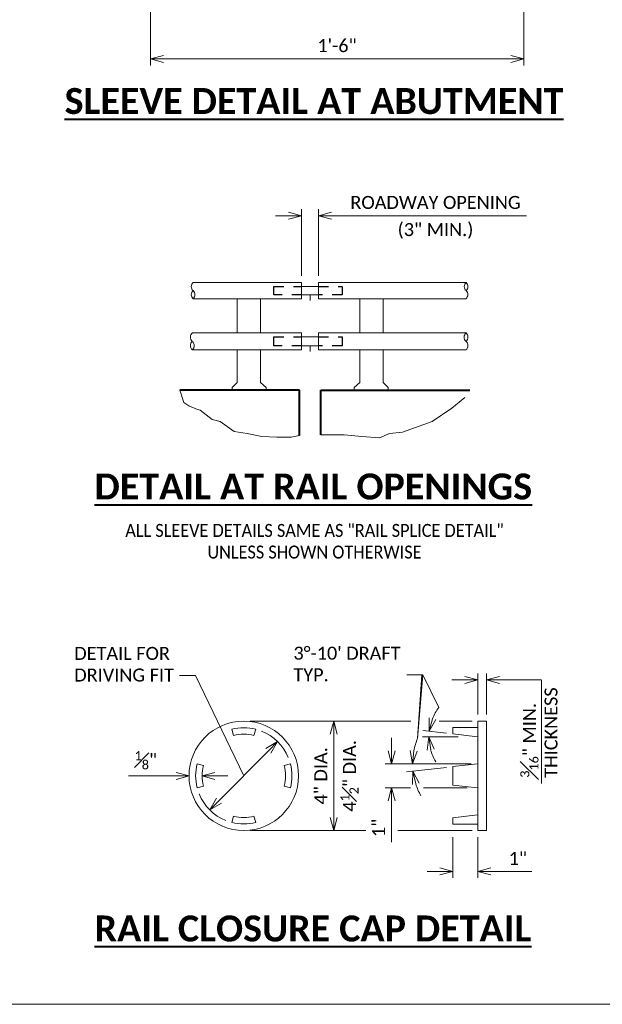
# Model space of a CAD drawing. Extents: x -518 to 31748, y -460528 to 225.
# Tile 3 of 15: x -8 to -2, y -11 to -1. Entities that reach past the tile are written whole.
import ezdxf
from ezdxf import colors
from ezdxf.entities.mleader import LeaderData, LeaderLine
from ezdxf.math import Vec2, Vec3

# ---------------------------------------------------------------- set-up
doc = ezdxf.new("R2010")
doc.units = 0
doc.header["$MEASUREMENT"] = 0
doc.linetypes.add('Wisdot2', pattern=[0.125, 0.0625, -0.0625])
for name, color, linetype, lineweight in [('B_ANNO_DIM', 7, 'Continuous', 18), ('B_ANNO_TEXT', 7, 'Continuous', 18), ('B_ANNO_TEXT_TITLE', 7, 'Continuous', 40), ('B_CONC_PPT', 12, 'Continuous', 40), ('B_DETAIL', 7, 'Continuous', 18), ('B_DETAIL_HIDDEN', 7, 'Wisdot2', 25), ('B_STEEL', 92, 'Continuous', 18)]:
    doc.layers.add(name, color=color, linetype=linetype, lineweight=lineweight)
doc.layers.add('B_ANNO_NOPLOT', color=47, linetype='Continuous', lineweight=18, plot=False)
doc.styles.add('Annotative', font='calibri.ttf', dxfattribs={"height": 0.0625})
doc.styles.get("Standard").update_dxf_attribs({"font": 'calibri.ttf'})
doc.styles.add('Title', font='calibrib.ttf', dxfattribs={"height": 0.125})
doc.dimstyles.new('Annotative', dxfattribs={"dimscale": 0, "dimtxt": 0.0625, "dimasz": 0.0625, "dimexe": 0.03125, "dimexo": 0.03125, "dimgap": 0.03125, "dimtad": 1, "dimdec": 3, "dimzin": 3, "dimdsep": 46, "dimlunit": 4, "dimtxsty": 'Standard', "dimblk": 'OPEN30', "dimcen": 0.03125, "dimaunit": 1, "dimadec": 0, "dimazin": 3, "dimtfac": 0.75, "dimtdec": 3, "dimtofl": 0, "dimtmove": 0, "dimatfit": 3, "dimldrblk": 'OPEN30', "dimfxl": 1, "dimtfill": 1, "dimfrac": 1, "dimtolj": 1, "dimtzin": 0, "dimarcsym": 0})

# ---------------------------------------------------------------- blocks, each defined once
blk = doc.blocks.new('_Open30')
at = {"color": 0, "linetype": 'ByBlock', "lineweight": -2}
for p, q in [((-1, 0.268), (0, 0)), ((0, 0), (-1, -0.268)), ((0, 0), (-1, 0))]:
    blk.add_line(p, q, dxfattribs=at)
blk = doc.blocks.new('*D78')
at = {"layer": 'B_ANNO_DIM', "color": 0, "lineweight": -2, "transparency": 16777216}
for p, q in [((12.827, 1.714), (12.827, 1.295)), ((13.081, 1.714), (13.081, 1.295)), ((12.694, 1.362), (12.561, 1.362)), ((13.214, 1.362), (13.637, 1.362))]:
    blk.add_line(p, q, dxfattribs=at)
at = {"layer": 'Defpoints', "color": 0, "transparency": 16777216}
for p in [(12.827, 1.78), (13.081, 1.78), (12.827, 1.362)]:
    blk.add_point(p, dxfattribs=at)
at = {"layer": 'B_ANNO_DIM', "color": 0, "lineweight": -2, "transparency": 16777216, "xscale": 0.133002, "yscale": 0.133002, "zscale": 0.133002}
blk.add_blockref('_Open30', (12.827, 1.362), dxfattribs=at)
at = {"layer": 'B_ANNO_DIM', "color": 0, "lineweight": -2, "transparency": 16777216, "xscale": 0.133002, "yscale": 0.133002, "zscale": 0.133002, "rotation": 180}
blk.add_blockref('_Open30', (13.081, 1.362), dxfattribs=at)
at = {"layer": 'B_ANNO_DIM', "color": 0, "transparency": 16777216, "insert": (13.492, 1.495), "char_height": 0.133, "attachment_point": 5, "bg_fill": 3, "box_fill_scale": 1.25, "bg_fill_color": 256, "bg_fill_true_color": 13158600, "bg_fill_transparency": 0}
blk.add_mtext('\\A1;1"', dxfattribs=at)
blk = doc.blocks.new('*D79')
at = {"layer": 'B_ANNO_DIM', "color": 0, "lineweight": -2, "transparency": 16777216}
for p, q in [((13.081, 2.969), (13.081, 3.39)), ((13.17, 2.969), (13.17, 3.39)), ((12.948, 3.324), (12.815, 3.324)), ((13.303, 3.324), (13.734, 3.324))]:
    blk.add_line(p, q, dxfattribs=at)
at = {"layer": 'Defpoints', "color": 0, "transparency": 16777216}
for p in [(13.17, 3.324), (13.081, 2.902), (13.17, 2.902)]:
    blk.add_point(p, dxfattribs=at)
at = {"layer": 'B_ANNO_DIM', "color": 0, "lineweight": -2, "transparency": 16777216, "xscale": 0.133002, "yscale": 0.133002, "zscale": 0.133002}
blk.add_blockref('_Open30', (13.081, 3.324), dxfattribs=at)
at = {"layer": 'B_ANNO_DIM', "color": 0, "lineweight": -2, "transparency": 16777216, "xscale": 0.133002, "yscale": 0.133002, "zscale": 0.133002, "rotation": 180}
blk.add_blockref('_Open30', (13.17, 3.324), dxfattribs=at)
blk = doc.blocks.new('*D80')
at = {"layer": 'B_ANNO_DIM', "color": 0, "lineweight": -2, "transparency": 16777216}
for p, q in [((9.988, 2.341), (9.501, 2.341)), ((10.387, 2.341), (10.52, 2.341))]:
    blk.add_line(p, q, dxfattribs=at)
at = {"layer": 'Defpoints', "color": 0, "transparency": 16777216}
for p in [(10.121, 2.341), (10.121, 2.341), (10.254, 2.341)]:
    blk.add_point(p, dxfattribs=at)
at = {"layer": 'B_ANNO_DIM', "color": 0, "lineweight": -2, "transparency": 16777216, "xscale": 0.133002, "yscale": 0.133002, "zscale": 0.133002}
blk.add_blockref('_Open30', (10.121, 2.341), dxfattribs=at)
at = {"layer": 'B_ANNO_DIM', "color": 0, "lineweight": -2, "transparency": 16777216, "xscale": 0.133002, "yscale": 0.133002, "zscale": 0.133002, "rotation": 180}
blk.add_blockref('_Open30', (10.254, 2.341), dxfattribs=at)
at = {"layer": 'B_ANNO_DIM', "color": 0, "transparency": 16777216, "insert": (9.678, 2.502), "char_height": 0.133, "attachment_point": 5, "bg_fill": 3, "box_fill_scale": 1.25, "bg_fill_color": 256, "bg_fill_true_color": 13158600, "bg_fill_transparency": 0}
blk.add_mtext('\\A1;{\\H0.7x;\\S1#8;}"', dxfattribs=at)
blk = doc.blocks.new('*D81')
at = {"layer": 'B_ANNO_DIM', "color": 0, "lineweight": -2, "transparency": 16777216}
blk.add_line((10.427, 2.086), (10.935, 2.598), dxfattribs=at)
at = {"layer": 'Defpoints', "color": 0, "transparency": 16777216}
for p in [(11.029, 2.692), (11.029, 2.692), (10.334, 1.992)]:
    blk.add_point(p, dxfattribs=at)
at = {"layer": 'B_ANNO_DIM', "color": 0, "lineweight": -2, "transparency": 16777216, "xscale": 0.133002, "yscale": 0.133002, "zscale": 0.133002}
for p, rotation in [((11.029, 2.692), 45.20325705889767), ((10.334, 1.992), 225.2032570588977)]:
    blk.add_blockref('_Open30', p, dxfattribs=dict(at, rotation=rotation))
blk = doc.blocks.new('_None')
blk = doc.blocks.new('*D82')
at = {"layer": 'B_ANNO_DIM', "color": 0, "lineweight": -2, "transparency": 16777216}
for p, q in [((10.749, 2.902), (11.672, 2.902)), ((11.605, 2.769), (11.605, 1.913)), ((10.749, 1.78), (11.672, 1.78))]:
    blk.add_line(p, q, dxfattribs=at)
at = {"layer": 'Defpoints', "color": 0, "transparency": 16777216}
for p in [(10.682, 2.902), (10.682, 1.78), (11.605, 1.78)]:
    blk.add_point(p, dxfattribs=at)
at = {"layer": 'B_ANNO_DIM', "color": 0, "lineweight": -2, "transparency": 16777216, "xscale": 0.133002, "yscale": 0.133002, "zscale": 0.133002}
for p, rotation in [((11.605, 2.902), 90), ((11.605, 1.78), 270)]:
    blk.add_blockref('_Open30', p, dxfattribs=dict(at, rotation=rotation))
at = {"layer": 'B_ANNO_DIM', "color": 0, "transparency": 16777216, "char_height": 0.133, "attachment_point": 5, "rotation": 90, "bg_fill": 3, "box_fill_scale": 1.25, "bg_fill_color": 256, "bg_fill_true_color": 13158600, "bg_fill_transparency": 0}
for s, insert in [('\\A1;4{\\H0.7x;\\S1#2;}" DIA.', (11.766, 2.341)), ('\\A1;4" DIA.', (11.472, 2.341))]:
    blk.add_mtext(s, dxfattribs=dict(at, insert=insert))
blk = doc.blocks.new('*D83')
at = {"layer": 'B_ANNO_DIM', "color": 0, "lineweight": -2, "transparency": 16777216}
for p, q in [((12.198, 2.598), (12.198, 2.731)), ((13.013, 2.465), (12.131, 2.465)), ((12.393, 2.218), (12.131, 2.218)), ((12.198, 2.085), (12.198, 1.662))]:
    blk.add_line(p, q, dxfattribs=at)
at = {"layer": 'Defpoints', "color": 0, "transparency": 16777216}
for p in [(13.079, 2.465), (12.198, 2.218), (12.46, 2.218)]:
    blk.add_point(p, dxfattribs=at)
at = {"layer": 'B_ANNO_DIM', "color": 0, "lineweight": -2, "transparency": 16777216, "xscale": 0.133002, "yscale": 0.133002, "zscale": 0.133002}
for p, rotation in [((12.198, 2.465), 270), ((12.198, 2.218), 90)]:
    blk.add_blockref('_Open30', p, dxfattribs=dict(at, rotation=rotation))
at = {"layer": 'B_ANNO_DIM', "color": 0, "transparency": 16777216, "insert": (12.065, 1.807), "char_height": 0.133, "attachment_point": 5, "rotation": 90, "bg_fill": 3, "box_fill_scale": 1.25, "bg_fill_color": 256, "bg_fill_true_color": 13158600, "bg_fill_transparency": 0}
blk.add_mtext('\\A1;1"', dxfattribs=at)
blk = doc.blocks.new('*D84')
at = {"layer": 'B_ANNO_DIM', "color": 0, "lineweight": -2, "transparency": 16777216}
for p, q in [((12.88, 2.741), (12.514, 2.741)), ((12.761, 2.778), (12.518, 2.806))]:
    blk.add_line(p, q, dxfattribs=at)
for start, end in [(142.7801, 158.1077), (195.3276, 210.6552)]:
    blk.add_arc((13.079, 2.741), 0.499, start, end, dxfattribs=at)
at = {"layer": 'Defpoints', "color": 0, "transparency": 16777216}
for p in [(12.582, 2.779), (12.827, 2.77), (12.946, 2.741), (13.079, 2.741), (13.079, 2.741)]:
    blk.add_point(p, dxfattribs=at)
at = {"layer": 'B_ANNO_DIM', "color": 0, "lineweight": -2, "transparency": 16777216, "xscale": 0.133002, "yscale": 0.133002, "zscale": 0.133002}
for p, rotation in [((12.584, 2.798), 255.7715134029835), ((12.581, 2.741), 97.66380230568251)]:
    blk.add_blockref('_Open30', p, dxfattribs=dict(at, rotation=rotation))
blk = doc.blocks.new('*D85')
at = {"layer": 'B_ANNO_DIM', "color": 0, "lineweight": -2, "transparency": 16777216}
blk.add_line((12.761, 2.428), (12.35, 2.381), dxfattribs=at)
for start, end in [(157.1138, 168.5569), (198.0078, 209.4509)]:
    blk.add_arc((13.079, 2.465), 0.667, start, end, dxfattribs=at)
at = {"layer": 'Defpoints', "color": 0, "transparency": 16777216}
for p in [(12.412, 2.465), (12.827, 2.436), (13.079, 2.465), (13.079, 2.465), (12.414, 2.414)]:
    blk.add_point(p, dxfattribs=at)
at = {"layer": 'B_ANNO_DIM', "color": 0, "lineweight": -2, "transparency": 16777216, "xscale": 0.133002, "yscale": 0.133002, "zscale": 0.133002}
for p, rotation in [((12.412, 2.465), 264.2784581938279), ((12.417, 2.389), 102.2862260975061)]:
    blk.add_blockref('_Open30', p, dxfattribs=dict(at, rotation=rotation))
blk = doc.blocks.new('*D86')
at = {"layer": 'B_ANNO_DIM', "color": 0, "lineweight": -2, "transparency": 16777216}
for p, q in [((11.142, 8.083), (11.009, 8.083)), ((11.275, 7.465), (11.275, 8.15)), ((11.45, 7.465), (11.45, 8.15)), ((11.583, 8.083), (13.581, 8.083))]:
    blk.add_line(p, q, dxfattribs=at)
at = {"layer": 'Defpoints', "color": 0, "transparency": 16777216}
for p in [(11.45, 8.083), (11.275, 7.398), (11.45, 7.398)]:
    blk.add_point(p, dxfattribs=at)
at = {"layer": 'B_ANNO_DIM', "color": 0, "lineweight": -2, "transparency": 16777216, "xscale": 0.133002, "yscale": 0.133002, "zscale": 0.133002}
blk.add_blockref('_Open30', (11.275, 8.083), dxfattribs=at)
at = {"layer": 'B_ANNO_DIM', "color": 0, "lineweight": -2, "transparency": 16777216, "xscale": 0.133002, "yscale": 0.133002, "zscale": 0.133002, "rotation": 180}
blk.add_blockref('_Open30', (11.45, 8.083), dxfattribs=at)
at = {"layer": 'B_ANNO_DIM', "color": 0, "transparency": 16777216, "insert": (12.648, 7.926), "char_height": 0.133, "attachment_point": 5, "bg_fill": 3, "box_fill_scale": 1.25, "bg_fill_color": 256, "bg_fill_true_color": 13158600, "bg_fill_transparency": 0}
blk.add_mtext('\\A1;(3" MIN.)', dxfattribs=at)
at = {"layer": 'B_ANNO_DIM', "color": 0, "transparency": 16777216, "insert": (12.648, 8.218), "char_height": 0.133, "attachment_point": 5, "bg_fill": 3, "box_fill_scale": 1.25, "bg_fill_color": 256, "bg_fill_true_color": 13158600, "bg_fill_transparency": 0}
blk.add_mtext('\\A1;ROADWAY OPENING', dxfattribs=at)
blk = doc.blocks.new('*D87')
at = {"layer": 'B_ANNO_DIM', "color": 0, "lineweight": -2, "transparency": 16777216}
for p, q in [((9.725, 10.524), (9.725, 9.624)), ((13.552, 10.524), (13.552, 9.624)), ((9.858, 9.69), (13.419, 9.69))]:
    blk.add_line(p, q, dxfattribs=at)
at = {"layer": 'Defpoints', "color": 0, "transparency": 16777216}
for p in [(9.725, 10.591), (13.552, 10.591), (13.552, 9.69)]:
    blk.add_point(p, dxfattribs=at)
at = {"layer": 'B_ANNO_DIM', "color": 0, "lineweight": -2, "transparency": 16777216, "xscale": 0.133002, "yscale": 0.133002, "zscale": 0.133002, "rotation": 180}
blk.add_blockref('_Open30', (9.725, 9.69), dxfattribs=at)
at = {"layer": 'B_ANNO_DIM', "color": 0, "lineweight": -2, "transparency": 16777216, "xscale": 0.133002, "yscale": 0.133002, "zscale": 0.133002}
blk.add_blockref('_Open30', (13.552, 9.69), dxfattribs=at)
at = {"layer": 'B_ANNO_DIM', "color": 0, "transparency": 16777216, "insert": (11.638, 9.825), "char_height": 0.133, "attachment_point": 5, "bg_fill": 3, "box_fill_scale": 1.25, "bg_fill_color": 256, "bg_fill_true_color": 13158600, "bg_fill_transparency": 0}
blk.add_mtext('\\A1;1\'-6"', dxfattribs=at)
blk = doc.blocks.new('*U160')
at = {"layer": 'B_ANNO_NOPLOT', "flags": 128}
blk.add_lwpolyline([(0, 0), (0, 22.3443), (28.722, 22.3443), (28.722, 21.1788), (33.5165, 21.1788), (33.5165, 3.591), (28.0697, 3.591), (28.0697, 0)], close=True, dxfattribs=at)
blk = doc.blocks.new('INS_RAILHALM_BASE')
at = {"layer": 'B_ANNO_DIM'}
for p, q in [((13.7338, 3.3236), (13.7338, 2.2627)), ((13.0246, 2.9024), (12.6859, 2.9024))]:
    blk.add_line(p, q, dxfattribs=at)
for start, end in [(22.25805, 68.3828), (202.11932, 248.05285)]:
    blk.add_arc((10.682, 2.3414), 0.4936, start, end, dxfattribs=at)
at = {"layer": 'B_ANNO_NOPLOT', "flags": 128}
blk.add_lwpolyline([(0, 0), (0, 22.3443), (28.722, 22.3443), (28.722, 21.1788), (33.5165, 21.1788), (33.5165, 3.591), (28.0697, 3.591), (28.0697, 0)], close=True, dxfattribs=at)
at = {"layer": 'B_CONC_PPT'}
for p, q in [((11.2534, 6.2933), (10.0254, 6.2933)), ((11.2534, 5.8283), (11.2534, 6.2933)), ((11.4714, 5.8353), (11.4714, 6.2933)), ((11.4714, 6.2933), (12.9984, 6.2933))]:
    blk.add_line(p, q, dxfattribs=at)
at = {"layer": 'B_DETAIL', "flags": 128}
for points in [[(11.2534, 5.8283), (11.1664, 5.8133), (11.0214, 5.8133), (10.8684, 5.8203), (10.7154, 5.8493), (10.5844, 5.8713), (10.4394, 5.9733), (10.3594, 5.9953), (10.2354, 6.0893), (10.2064, 6.0973), (10.1194, 6.1333), (10.0684, 6.1693), (10.0254, 6.2933)], [(12.9474, 6.2203), (12.8164, 6.1113), (12.6134, 5.9733), (12.3084, 5.8643), (12.1774, 5.8493), (12.0754, 5.8063), (11.8934, 5.8203), (11.7114, 5.8353), (11.4714, 5.8353)]]:
    blk.add_lwpolyline(points, dxfattribs=at)
at = {"layer": 'B_DETAIL_HIDDEN', "ltscale": 0.5}
for p, q in [((10.9919, 7.3578), (11.2749, 7.3578)), ((10.9919, 7.2718), (10.9919, 7.3578)), ((11.2749, 7.2718), (10.9919, 7.2718)), ((11.4499, 7.3578), (11.6899, 7.3578)), ((11.6899, 7.2718), (11.4499, 7.2718)), ((11.6899, 7.3578), (11.6899, 7.2718)), ((10.9919, 6.7478), (10.9919, 6.8418)), ((10.9919, 6.8418), (11.2749, 6.8418)), ((11.4499, 6.8418), (11.6899, 6.8418)), ((11.6899, 6.8418), (11.6899, 6.7478)), ((11.2749, 6.7478), (10.9919, 6.7478)), ((11.6899, 6.7478), (11.4499, 6.7478))]:
    blk.add_line(p, q, dxfattribs=at)
at = {"layer": 'B_STEEL'}
for p, q in [((11.2754, 7.3983), (10.1631, 7.3983)), ((11.2749, 7.3983), (11.2749, 7.2313)), ((11.4499, 7.3983), (12.9624, 7.3983)), ((11.4499, 7.2313), (11.4499, 7.3983)), ((11.2749, 7.3578), (11.4499, 7.3578)), ((11.4499, 7.2718), (11.2749, 7.2718)), ((11.3624, 7.2718), (11.3624, 7.2138)), ((10.1634, 7.2313), (11.2749, 7.2313)), ((10.6134, 6.8823), (10.6134, 7.2313)), ((10.8534, 7.2313), (10.8534, 6.8823)), ((12.9599, 7.2313), (11.4499, 7.2313)), ((11.8714, 7.2313), (11.8714, 6.8823)), ((12.1114, 6.8823), (12.1114, 7.2313)), ((10.1552, 6.8823), (11.2749, 6.8823)), ((11.2749, 6.8823), (11.2749, 6.7073)), ((11.4499, 6.7073), (11.4499, 6.8823)), ((11.4499, 6.8823), (12.9624, 6.8823)), ((11.2749, 6.8418), (11.4499, 6.8418)), ((11.2749, 6.7073), (10.1554, 6.7073)), ((10.6134, 6.3733), (10.6134, 6.7073)), ((10.8534, 6.7073), (10.8534, 6.3733)), ((11.4499, 6.7478), (11.2749, 6.7478)), ((11.3624, 6.7478), (11.3624, 6.6898)), ((12.9598, 6.7073), (11.4499, 6.7073)), ((11.8714, 6.7073), (11.8714, 6.3733)), ((12.1114, 6.3733), (12.1114, 6.7073)), ((10.5634, 6.3223), (10.6134, 6.3733)), ((10.8534, 6.3733), (10.9124, 6.3223)), ((11.8714, 6.3733), (11.8124, 6.3223)), ((12.1614, 6.3223), (12.1114, 6.3733)), ((10.5634, 6.2933), (10.5634, 6.3223)), ((10.9124, 6.3223), (10.9124, 6.2933)), ((11.8124, 6.3223), (11.8124, 6.2933)), ((12.1614, 6.2933), (12.1614, 6.3223)), ((10.5772, 2.7559), (10.5585, 2.8193)), ((10.7869, 2.7559), (10.8055, 2.8193)), ((10.2675, 2.4463), (10.2042, 2.4649)), ((11.0966, 2.4463), (11.1599, 2.4649)), ((10.2675, 2.2366), (10.2042, 2.2179)), ((11.0966, 2.2366), (11.1599, 2.2179)), ((10.5772, 1.9269), (10.5585, 1.8636)), ((10.7869, 1.9269), (10.8055, 1.8636))]:
    blk.add_line(p, q, dxfattribs=at)
at = {"layer": 'B_STEEL', "flags": 128}
for points in [[(13.0792, 2.8364), (12.8272, 2.8364), (12.8272, 2.7704), (13.0792, 2.7414)], [(13.0812, 2.9024), (13.1702, 2.9024), (13.1702, 1.7804), (13.0812, 1.7804), (13.0812, 2.9024)], [(13.0792, 2.4649), (12.8272, 2.4369), (12.8272, 2.2459), (13.0792, 2.2179)], [(13.0792, 1.8464), (12.8272, 1.8464), (12.8272, 1.9124), (13.0792, 1.9414)]]:
    blk.add_lwpolyline(points, dxfattribs=at)
at = {"layer": 'B_STEEL'}
blk.add_circle((10.682, 2.3414), 0.561, dxfattribs=at)
for centre, radius, start, end in [((10.1993, 7.356), 0.0556, 130.57096, 227.91694), ((12.9982, 7.3559), 0.0555, 130.19708, 227.96221), ((12.9218, 7.3572), 0.0578, 312.79423, 45.36505), ((10.199, 7.2735), 0.0554, 131.99756, 229.84547), ((10.1228, 7.2723), 0.0577, 314.60022, 47.24281), ((12.9239, 7.2735), 0.0555, 310.47965, 47.95263), ((10.193, 6.8379), 0.0583, 130.57096, 227.91694), ((12.9999, 6.8379), 0.0581, 130.19708, 227.96221), ((12.9198, 6.8392), 0.0606, 312.79423, 45.36505), ((10.1928, 6.7516), 0.058, 131.99756, 229.84547), ((10.1129, 6.7503), 0.0604, 314.60022, 47.24281), ((12.922, 6.7516), 0.0582, 310.47965, 47.95263), ((10.682, 2.3414), 0.4936, 75.50956, 104.49044), ((10.682, 2.3414), 0.4276, 75.80011, 104.19989), ((10.682, 2.3414), 0.4936, 165.50956, 194.49044), ((10.682, 2.3414), 0.4276, 165.80011, 194.19989), ((10.682, 2.3414), 0.4276, 345.80011, 14.19989), ((10.682, 2.3414), 0.4936, 345.50956, 14.49044), ((10.682, 2.3414), 0.4276, 255.80011, 284.19989), ((10.682, 2.3414), 0.4936, 255.50956, 284.49044)]:
    blk.add_arc(centre, radius, start, end, dxfattribs=at)
at = {"layer": 'B_ANNO_DIM', "insert": (13.5173, 2.3218), "char_height": 0.133002, "width": 6.498536, "attachment_point": 1, "rotation": 90, "style": 'Annotative'}
blk.add_mtext('\\A1;{\\H0.7x;\\S3#16;}" MIN.\\PTHICKNESS', dxfattribs=at)
at = {"layer": 'B_ANNO_DIM', "style": 'Annotative'}
blk.add_attdef('DIM1', (21.8175, 21.0046), '', height=0.133, dxfattribs=at)
at = {"layer": 'B_ANNO_TEXT', "insert": (8.1578, 4.9233), "char_height": 0.133002, "width": 6.498536, "attachment_point": 1, "style": 'Annotative'}
blk.add_mtext('\\pxqc;{\\W0.90229;ALL SLEEVE DETAILS SAME AS "RAIL SPLICE DETAIL"\\PUNLESS SHOWN OTHERWISE}', dxfattribs=at)
at = {"layer": 'B_ANNO_TEXT_TITLE', "char_height": 0.266004, "attachment_point": 1, "style": 'Title'}
for s, insert, width in [('{\\LSLEEVE DETAIL AT ABUTMENT}', (8.8453, 9.3909), 5.570019), ('{\\LDETAIL AT RAIL OPENINGS}', (9.1522, 5.44), 5.116899), ('{\\LRAIL CLOSURE CAP DETAIL}', (9.1522, 0.9099), 5.116899)]:
    blk.add_mtext(s, dxfattribs=dict(at, insert=insert, width=width))
at = {"layer": 'B_ANNO_DIM'}
dim = blk.add_linear_dim(base=(13.1702, 3.3236), p1=(13.0812, 2.9024), p2=(13.1702, 2.9024), text=' ', dimstyle='Annotative', dxfattribs=at)
dim.commit()
dim.dimension.update_dxf_attribs({"geometry": '*D79', "text_midpoint": (13.6673, 3.3236), "dimtype": 128})
dim = blk.add_linear_dim(base=(10.121, 2.3414), p1=(10.2545, 2.3414), p2=(10.121, 2.3414), text='{\\H0.7x;\\S1#8;}"', dimstyle='Annotative', dxfattribs=at)
dim.commit()
dim.dimension.update_dxf_attribs({"geometry": '*D80', "text_midpoint": (9.6782, 2.5023)})
dim = blk.add_linear_dim(base=(12.8272, 1.3617), p1=(13.0812, 1.7804), p2=(12.8272, 1.7804), text='1"', dimstyle='Annotative', dxfattribs=at)
dim.commit()
dim.dimension.update_dxf_attribs({"geometry": '*D78', "text_midpoint": (13.492, 1.3617), "dimtype": 128})
dim = blk.add_aligned_dim(p1=(10.3336, 1.9919), p2=(11.0291, 2.6924), distance=0, text=' ', dimstyle='Annotative', dxfattribs=at)
dim.commit()
dim.dimension.update_dxf_attribs({"geometry": '*D81', "text_midpoint": (10.6813, 2.3422)})
ml = blk.add_multileader_mtext('Standard', dxfattribs=at)
ml.set_content('DETAIL FOR\\PDRIVING FIT', color=256)
ml.set_leader_properties()
ml.set_arrow_properties(name='NONE')
ml.build(insert=Vec2(0, 0))
ml.multileader.update_dxf_attribs({"text_right_attachment_type": 3, "dogleg_length": 0.0625, "arrow_head_size": 0.133, "scale": 2.128032})
ctx = ml.context
ctx.base_point, ctx.scale, ctx.char_height, ctx.arrow_head_size, ctx.landing_gap_size, ctx.plane_origin = Vec3(8.8774, 3.5955), 2.128032, 0.133002, 0.133, 0.0665, Vec3(10.8769, 2.5695)
ctx.right_attachment = 3
notes = []
notes.append((ctx, [(0, (1, 1, 0), (10.1574, 3.3713), (-1, 0), 0.133, [(0, [(10.6813, 2.3422), (10.1875, 3.3713), (10.1771, 3.3713)], 0, [])])]))
ctx.mtext.insert, ctx.mtext.flow_direction = Vec3(8.9439, 3.6629), 5
for ctx, leaders in notes:
    for number, flags, end, landing, length, lines in leaders:
        leader = LeaderData()
        leader.index, (leader.has_last_leader_line, leader.has_dogleg_vector, leader.attachment_direction) = number, flags
        leader.last_leader_point, leader.dogleg_vector, leader.dogleg_length = Vec3(end), Vec3(landing), length
        for number, points, colour, breaks in lines:
            line = LeaderLine()
            line.index, line.vertices, line.color, line.breaks = number, Vec3.list(points), colors.encode_raw_color(colour), breaks
            leader.lines.append(line)
        ctx.leaders.append(leader)
dim = blk.add_linear_dim(base=(11.6055, 1.7804), p1=(10.682, 2.9024), p2=(10.682, 1.7804), angle=90, text='4" DIA.\\X4{\\H0.7x;\\S1#2;}" DIA.', dimstyle='Annotative', dxfattribs=at)
dim.commit()
dim.dimension.update_dxf_attribs({"geometry": '*D82', "text_midpoint": (11.6055, 2.3414)})
blk.add_line((12.3951, 2.9024), (11.6055, 2.9024), dxfattribs=at)
dim = blk.add_linear_dim(base=(12.1978, 2.2179), p1=(13.0792, 2.4649), p2=(12.4596, 2.2179), angle=90, text='1"', dimstyle='Annotative', dxfattribs=at)
dim.commit()
dim.dimension.update_dxf_attribs({"geometry": '*D83', "text_midpoint": (12.1978, 1.8072), "dimtype": 128})
for p, q in [((12.9736, 2.2179), (12.5247, 2.2179)), ((11.9332, 1.7804), (11.6055, 1.7804)), ((13.0225, 1.7804), (12.2611, 1.7804))]:
    blk.add_line(p, q, dxfattribs=at)
for base, line1, line2, picture, middle in [((12.4141, 2.414), ((12.4122, 2.4649), (13.0792, 2.4649)), ((12.8272, 2.4359), (13.0792, 2.4649)), '*D85', (-1.6993, 12.532)), ((12.582, 2.7795), ((12.9462, 2.7414), (13.0792, 2.7414)), ((12.8272, 2.7704), (13.0792, 2.7414)), '*D84', (3.4953, -12.4022))]:
    dim = blk.add_angular_dim_2l(base=base, line1=line1, line2=line2, text=' ', dimstyle='Annotative', override={"dimfxlon": 1}, dxfattribs=at)
    dim.commit()
    dim.dimension.update_dxf_attribs({"geometry": picture, "text_midpoint": middle})
ml = blk.add_multileader_mtext('Standard', dxfattribs=at)
ml.set_content("3%%D-10' DRAFT\\PTYP.", color=256)
ml.set_leader_properties()
ml.set_arrow_properties(name='NONE')
ml.build(insert=Vec2(0, 0))
ml.multileader.update_dxf_attribs({"text_right_attachment_type": 3, "dogleg_length": 0.0625, "arrow_head_size": 0.133, "scale": 2.128032})
ctx = ml.context
ctx.base_point, ctx.scale, ctx.char_height, ctx.arrow_head_size, ctx.landing_gap_size, ctx.plane_origin = Vec3(11.1247, 3.5981), 2.128032, 0.133002, 0.133, 0.0665, Vec3(13.2078, 2.5733)
ctx.right_attachment = 3
notes = []
notes.append((ctx, [(0, (1, 1, 0), (12.4883, 3.3751), (-1, 0), 0.133, [(1, [(12.6821, 3.0431), (12.5184, 3.3751), (12.508, 3.3751), (12.4647, 2.7244), (12.5184, 3.3751)], 0, [])])]))
ctx.mtext.insert, ctx.mtext.flow_direction = Vec3(11.1912, 3.6651), 5
for ctx, leaders in notes:
    for number, flags, end, landing, length, lines in leaders:
        leader = LeaderData()
        leader.index, (leader.has_last_leader_line, leader.has_dogleg_vector, leader.attachment_direction) = number, flags
        leader.last_leader_point, leader.dogleg_vector, leader.dogleg_length = Vec3(end), Vec3(landing), length
        for number, points, colour, breaks in lines:
            line = LeaderLine()
            line.index, line.vertices, line.color, line.breaks = number, Vec3.list(points), colors.encode_raw_color(colour), breaks
            leader.lines.append(line)
        ctx.leaders.append(leader)
for base, p1, p2, text, picture, middle in [((13.5515, 9.6905), (9.7245, 10.591), (13.5515, 10.591), '1\'-6"', '*D87', (11.638, 9.825)), ((11.4499, 8.0832), (11.2754, 7.3983), (11.4499, 7.3983), 'ROADWAY OPENING\\X(3" MIN.)', '*D86', (12.6483, 8.0832))]:
    dim = blk.add_linear_dim(base=base, p1=p1, p2=p2, text=text, dimstyle='Annotative', dxfattribs=at)
    dim.commit()
    dim.dimension.update_dxf_attribs({"geometry": picture, "text_midpoint": middle})

msp = doc.modelspace()

# ---------------------------------------------------------------- block references
at = {"layer": 'B_ANNO_DIM'}
msp.add_blockref('INS_RAILHALM_BASE', (-16.093, -10.939), dxfattribs=at)

# ---------------------------------------------------------------- next in the draw order: block references
msp.add_blockref('*U160', (-16.093, -10.939), dxfattribs=at)

doc.saveas('drawing.dxf')
